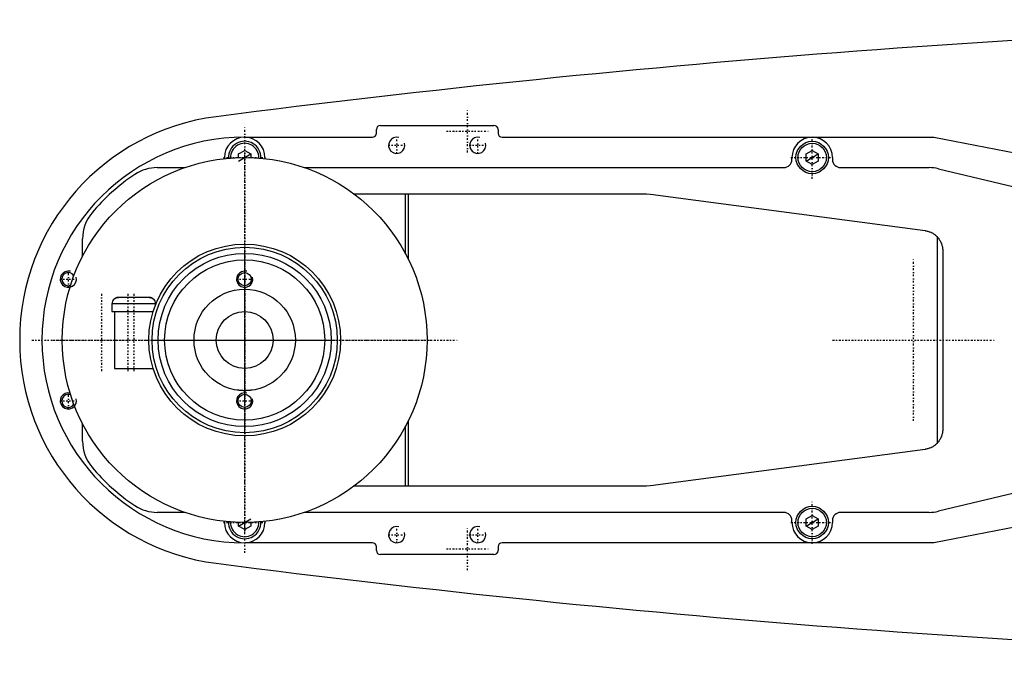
# Model space of a CAD drawing. Extents: x -705 to 186, y -120 to 120.
# Tile 1 of 3: x -705 to -463, y -79 to 79. Entities that reach past the tile are written whole.
import ezdxf

# ---------------------------------------------------------------- set-up
doc = ezdxf.new("R2010")
doc.units = 0
doc.linetypes.add('CENTER', pattern=[1.5, 0.45, -0.5, 0.05, -0.5])
for name, color, linetype in [('AM_0', 7, 'CONTINUOUS'), ('AM_10', 7, 'CONTINUOUS'), ('AM_7', 7, 'CENTER')]:
    doc.layers.add(name, color=color, linetype=linetype)

msp = doc.modelspace()

# ---------------------------------------------------------------- linework, layer by layer
at = {"layer": 'AM_0', "color": 7, "linetype": 'CONTINUOUS'}
for p, q in [((-617.5, 51), (-617.5, 51.9)), ((-616.5, 52.9), (-588.5, 52.9)), ((-587.5, 51.9), (-587.5, 51)), ((-650, 50), (-618.5, 50)), ((-586.5, 50), (-480, 50)), ((-480, 50), (-456, 45.38)), ((-651.5, 45.87), (-650, 46.73)), ((-650, 46.73), (-648.5, 45.87)), ((-511.5, 45.87), (-510, 46.73)), ((-510, 46.73), (-508.5, 45.87)), ((-655, 44.72), (-655, 45)), ((-651.5, 44.97), (-651.5, 45.87)), ((-648.5, 45.87), (-648.5, 44.97)), ((-645, 45), (-645, 44.72)), ((-515, 44.5), (-515, 45)), ((-511.5, 44.13), (-511.5, 45.87)), ((-510, 43.27), (-511.5, 44.13)), ((-508.5, 44.13), (-510, 43.27)), ((-508.5, 45.87), (-508.5, 44.13)), ((-505, 45), (-505, 44.5)), ((-671.56, 42.5), (-664.79, 42.5)), ((-635.21, 42.5), (-517, 42.5)), ((-503, 42.5), (-481.18, 42.5)), ((-478.85, 42.23), (-395.84, 22.36)), ((-623, 36), (-551.33, 36)), ((-610.3, 21.18), (-610.3, 36)), ((-609.7, 36), (-609.7, 20.03)), ((-548.68, 35.82), (-482.14, 26.96)), ((-690, 20.62), (-690, 24.92)), ((-479.14, 25.41), (-479.14, -25.41)), ((-477.8, 22), (-477.8, -22)), ((-682.26, 10), (-682.34, 10)), ((-673.58, 10.5), (-681.12, 10.5)), ((-672.36, 10), (-672.44, 10)), ((-682.73, 9), (-682.73, 7)), ((-682.73, 9), (-671.98, 9)), ((-671.98, 8.74), (-671.98, 9)), ((-682.73, 7), (-672.59, 7)), ((-682.15, 7), (-682.15, -7)), ((-682.15, -7), (-672.59, -7)), ((-690, -24.92), (-690, -20.62)), ((-610.3, -36), (-610.3, -21.18)), ((-609.7, -20.03), (-609.7, -36)), ((-395.84, -22.36), (-478.85, -42.23)), ((-482.14, -26.96), (-548.68, -35.82)), ((-551.33, -36), (-623, -36)), ((-664.79, -42.5), (-671.56, -42.5)), ((-517, -42.5), (-635.21, -42.5)), ((-511.5, -44.13), (-510, -43.27)), ((-510, -43.27), (-508.5, -44.13)), ((-481.18, -42.5), (-503, -42.5)), ((-655, -45), (-655, -44.72)), ((-651.5, -45.87), (-651.5, -44.97)), ((-650, -46.73), (-651.5, -45.87)), ((-648.5, -45.87), (-650, -46.73)), ((-648.5, -44.97), (-648.5, -45.87)), ((-645, -44.72), (-645, -45)), ((-515, -45), (-515, -44.5)), ((-511.5, -45.87), (-511.5, -44.13)), ((-510, -46.73), (-511.5, -45.87)), ((-508.5, -45.87), (-510, -46.73)), ((-508.5, -44.13), (-508.5, -45.87)), ((-505, -44.5), (-505, -45)), ((-456, -45.38), (-480, -50)), ((-618.5, -50), (-650, -50)), ((-617.5, -51.9), (-617.5, -51)), ((-587.5, -51), (-587.5, -51.9)), ((-480, -50), (-586.5, -50)), ((-588.5, -52.9), (-616.5, -52.9))]:
    msp.add_line(p, q, dxfattribs=at)
for points in [[(-551.33, 36, 0), (-550.89, 36, 0), (-550, 35.96, 0), (-549.12, 35.88, 0), (-548.68, 35.82, 0)], [(-482.14, 26.96, 0), (-482.04, 26.94, 0), (-481.86, 26.91, 0), (-481.67, 26.87, 0), (-481.58, 26.85, 0), (-481.48, 26.82, 0), (-481.3, 26.77, 0), (-481.12, 26.71, 0), (-480.94, 26.64, 0), (-480.77, 26.57, 0), (-480.59, 26.49, 0), (-480.51, 26.44, 0), (-480.42, 26.4, 0), (-480.26, 26.3, 0), (-480.09, 26.2, 0), (-479.93, 26.1, 0), (-479.78, 25.99, 0), (-479.63, 25.87, 0), (-479.56, 25.81, 0), (-479.48, 25.74, 0), (-479.34, 25.61, 0), (-479.21, 25.48, 0), (-479.14, 25.41, 0)], [(-479.14, 25.41, 0), (-479.07, 25.33, 0), (-478.93, 25.16, 0), (-478.8, 25, 0), (-478.73, 24.91, 0), (-478.67, 24.82, 0), (-478.56, 24.65, 0), (-478.45, 24.47, 0), (-478.35, 24.29, 0), (-478.26, 24.1, 0), (-478.18, 23.91, 0), (-478.14, 23.82, 0), (-478.11, 23.72, 0), (-478.04, 23.53, 0), (-477.98, 23.34, 0), (-477.93, 23.15, 0), (-477.89, 22.95, 0), (-477.86, 22.75, 0), (-477.84, 22.65, 0), (-477.84, 22.64, 0), (-477.84, 22.6, 0), (-477.83, 22.57, 0), (-477.83, 22.55, 0), (-477.83, 22.53, 0), (-477.83, 22.5, 0), (-477.82, 22.46, 0), (-477.82, 22.43, 0), (-477.82, 22.39, 0), (-477.81, 22.36, 0), (-477.81, 22.34, 0), (-477.81, 22.32, 0), (-477.81, 22.29, 0), (-477.81, 22.25, 0), (-477.8, 22.21, 0), (-477.8, 22.18, 0), (-477.8, 22.14, 0), (-477.8, 22.12, 0), (-477.8, 22.1, 0), (-477.8, 22.06, 0), (-477.8, 22.02, 0), (-477.8, 22, 0)], [(-682.26, 10, 0), (-682.24, 10.03, 0), (-682.19, 10.07, 0), (-682.14, 10.12, 0), (-682.11, 10.14, 0), (-682.08, 10.17, 0), (-682.02, 10.21, 0), (-681.96, 10.25, 0), (-681.9, 10.29, 0), (-681.84, 10.33, 0), (-681.77, 10.36, 0), (-681.74, 10.37, 0), (-681.71, 10.38, 0), (-681.65, 10.41, 0), (-681.58, 10.43, 0), (-681.51, 10.45, 0), (-681.44, 10.47, 0), (-681.37, 10.48, 0), (-681.33, 10.49, 0), (-681.29, 10.49, 0), (-681.22, 10.5, 0), (-681.15, 10.5, 0), (-681.12, 10.5, 0)], [(-681.12, 10.5, 0), (-681.15, 10.5, 0), (-681.22, 10.5, 0), (-681.29, 10.49, 0), (-681.33, 10.49, 0), (-681.37, 10.48, 0), (-681.44, 10.47, 0), (-681.51, 10.45, 0), (-681.58, 10.43, 0), (-681.65, 10.41, 0), (-681.71, 10.38, 0), (-681.74, 10.37, 0), (-681.77, 10.36, 0), (-681.84, 10.33, 0), (-681.9, 10.29, 0), (-681.96, 10.25, 0), (-682.02, 10.21, 0), (-682.08, 10.17, 0), (-682.11, 10.14, 0), (-682.14, 10.12, 0), (-682.19, 10.07, 0), (-682.24, 10.03, 0), (-682.26, 10, 0)], [(-673.58, 10.5, 0), (-673.55, 10.5, 0), (-673.48, 10.5, 0), (-673.41, 10.49, 0), (-673.37, 10.49, 0), (-673.33, 10.48, 0), (-673.26, 10.47, 0), (-673.19, 10.45, 0), (-673.12, 10.43, 0), (-673.05, 10.41, 0), (-672.99, 10.38, 0), (-672.96, 10.37, 0), (-672.93, 10.36, 0), (-672.86, 10.33, 0), (-672.8, 10.29, 0), (-672.74, 10.25, 0), (-672.68, 10.21, 0), (-672.62, 10.17, 0), (-672.59, 10.14, 0), (-672.56, 10.12, 0), (-672.51, 10.07, 0), (-672.46, 10.03, 0), (-672.44, 10, 0)], [(-672.44, 10, 0), (-672.46, 10.03, 0), (-672.51, 10.07, 0), (-672.56, 10.12, 0), (-672.59, 10.14, 0), (-672.62, 10.17, 0), (-672.68, 10.21, 0), (-672.74, 10.25, 0), (-672.8, 10.29, 0), (-672.86, 10.33, 0), (-672.93, 10.36, 0), (-672.96, 10.37, 0), (-672.99, 10.38, 0), (-673.05, 10.41, 0), (-673.12, 10.43, 0), (-673.19, 10.45, 0), (-673.26, 10.47, 0), (-673.33, 10.48, 0), (-673.37, 10.49, 0), (-673.41, 10.49, 0), (-673.48, 10.5, 0), (-673.55, 10.5, 0), (-673.58, 10.5, 0)], [(-650, -12.5, 0), (-650.01, -12.5, 0), (-650.04, -12.5, 0), (-650.07, -12.5, 0), (-650.08, -12.5, 0), (-650.1, -12.5, 0), (-650.12, -12.5, 0), (-650.15, -12.5, 0), (-650.18, -12.5, 0), (-650.2, -12.5, 0), (-650.23, -12.5, 0), (-650.25, -12.5, 0), (-650.26, -12.5, 0), (-650.29, -12.5, 0), (-650.31, -12.5, 0), (-650.34, -12.5, 0), (-650.37, -12.49, 0), (-650.4, -12.49, 0), (-650.41, -12.49, 0), (-650.42, -12.49, 0), (-650.45, -12.49, 0), (-650.48, -12.49, 0), (-650.49, -12.49, 0), (-650.51, -12.49, 0), (-650.53, -12.49, 0), (-650.56, -12.49, 0), (-650.57, -12.49, 0), (-650.59, -12.49, 0), (-650.61, -12.48, 0), (-650.64, -12.48, 0), (-650.67, -12.48, 0), (-650.69, -12.48, 0), (-650.72, -12.48, 0), (-650.73, -12.48, 0), (-650.74, -12.48, 0), (-650.77, -12.48, 0), (-650.8, -12.47, 0), (-650.82, -12.47, 0), (-650.85, -12.47, 0), (-650.87, -12.47, 0), (-650.88, -12.47, 0), (-650.9, -12.47, 0), (-650.92, -12.47, 0), (-650.94, -12.46, 0), (-650.97, -12.46, 0), (-650.99, -12.46, 0), (-651.01, -12.46, 0), (-651.03, -12.46, 0), (-651.04, -12.46, 0), (-651.06, -12.45, 0), (-651.08, -12.45, 0), (-651.1, -12.45, 0), (-651.13, -12.45, 0), (-651.15, -12.45, 0), (-651.16, -12.45, 0), (-651.17, -12.45, 0), (-651.19, -12.44, 0), (-651.21, -12.44, 0), (-651.23, -12.44, 0), (-651.25, -12.44, 0), (-651.27, -12.44, 0), (-651.28, -12.43, 0), (-651.29, -12.43, 0), (-651.31, -12.43, 0), (-651.33, -12.43, 0), (-651.34, -12.43, 0), (-651.34, -12.43, 0), (-651.36, -12.43, 0), (-651.38, -12.42, 0), (-651.39, -12.42, 0), (-651.4, -12.42, 0), (-651.41, -12.42, 0), (-651.43, -12.42, 0), (-651.45, -12.42, 0), (-651.46, -12.41, 0), (-651.48, -12.41, 0), (-651.49, -12.41, 0), (-651.5, -12.41, 0), (-651.51, -12.41, 0), (-651.53, -12.41, 0), (-651.54, -12.4, 0), (-651.56, -12.4, 0), (-651.57, -12.4, 0), (-651.58, -12.4, 0), (-651.59, -12.4, 0), (-651.6, -12.4, 0), (-651.61, -12.4, 0), (-651.63, -12.39, 0), (-651.64, -12.39, 0), (-651.65, -12.39, 0), (-651.66, -12.39, 0), (-651.67, -12.39, 0), (-651.68, -12.39, 0), (-651.69, -12.39, 0), (-651.7, -12.38, 0), (-651.71, -12.38, 0), (-651.72, -12.38, 0), (-651.73, -12.38, 0), (-651.73, -12.38, 0), (-651.74, -12.38, 0), (-651.75, -12.38, 0), (-651.76, -12.38, 0), (-651.77, -12.37, 0), (-651.78, -12.37, 0), (-651.78, -12.37, 0), (-651.78, -12.37, 0), (-651.79, -12.37, 0), (-651.8, -12.37, 0), (-651.8, -12.37, 0), (-651.81, -12.37, 0), (-651.81, -12.37, 0), (-651.82, -12.37, 0), (-651.82, -12.37, 0), (-651.82, -12.37, 0), (-651.83, -12.37, 0), (-651.83, -12.36, 0), (-651.84, -12.36, 0), (-651.84, -12.36, 0), (-651.84, -12.36, 0), (-651.85, -12.36, 0), (-651.85, -12.36, 0), (-651.85, -12.36, 0), (-651.85, -12.36, 0), (-651.86, -12.36, 0), (-651.86, -12.36, 0), (-651.86, -12.36, 0), (-651.86, -12.36, 0), (-651.86, -12.36, 0), (-651.86, -12.36, 0), (-651.86, -12.36, 0), (-651.86, -12.36, 0)], [(-648.14, -12.36, 0), (-648.14, -12.36, 0), (-648.14, -12.36, 0), (-648.14, -12.36, 0), (-648.14, -12.36, 0), (-648.14, -12.36, 0), (-648.14, -12.36, 0), (-648.14, -12.36, 0), (-648.15, -12.36, 0), (-648.15, -12.36, 0), (-648.15, -12.36, 0), (-648.15, -12.36, 0), (-648.16, -12.36, 0), (-648.16, -12.36, 0), (-648.16, -12.36, 0), (-648.17, -12.36, 0), (-648.17, -12.37, 0), (-648.18, -12.37, 0), (-648.18, -12.37, 0), (-648.18, -12.37, 0), (-648.19, -12.37, 0), (-648.19, -12.37, 0), (-648.2, -12.37, 0), (-648.2, -12.37, 0), (-648.21, -12.37, 0), (-648.22, -12.37, 0), (-648.22, -12.37, 0), (-648.22, -12.37, 0), (-648.23, -12.37, 0), (-648.24, -12.38, 0), (-648.25, -12.38, 0), (-648.26, -12.38, 0), (-648.27, -12.38, 0), (-648.27, -12.38, 0), (-648.28, -12.38, 0), (-648.29, -12.38, 0), (-648.3, -12.38, 0), (-648.31, -12.39, 0), (-648.32, -12.39, 0), (-648.33, -12.39, 0), (-648.34, -12.39, 0), (-648.35, -12.39, 0), (-648.36, -12.39, 0), (-648.37, -12.39, 0), (-648.39, -12.4, 0), (-648.4, -12.4, 0), (-648.41, -12.4, 0), (-648.42, -12.4, 0), (-648.43, -12.4, 0), (-648.44, -12.4, 0), (-648.46, -12.4, 0), (-648.47, -12.41, 0), (-648.49, -12.41, 0), (-648.5, -12.41, 0), (-648.51, -12.41, 0), (-648.52, -12.41, 0), (-648.54, -12.41, 0), (-648.55, -12.42, 0), (-648.57, -12.42, 0), (-648.59, -12.42, 0), (-648.6, -12.42, 0), (-648.61, -12.42, 0), (-648.62, -12.42, 0), (-648.64, -12.43, 0), (-648.66, -12.43, 0), (-648.66, -12.43, 0), (-648.67, -12.43, 0), (-648.69, -12.43, 0), (-648.71, -12.43, 0), (-648.72, -12.43, 0), (-648.73, -12.44, 0), (-648.75, -12.44, 0), (-648.77, -12.44, 0), (-648.79, -12.44, 0), (-648.81, -12.44, 0), (-648.83, -12.45, 0), (-648.84, -12.45, 0), (-648.85, -12.45, 0), (-648.87, -12.45, 0), (-648.9, -12.45, 0), (-648.92, -12.45, 0), (-648.94, -12.45, 0), (-648.96, -12.46, 0), (-648.97, -12.46, 0), (-648.99, -12.46, 0), (-649.01, -12.46, 0), (-649.03, -12.46, 0), (-649.06, -12.46, 0), (-649.08, -12.47, 0), (-649.1, -12.47, 0), (-649.12, -12.47, 0), (-649.13, -12.47, 0), (-649.15, -12.47, 0), (-649.18, -12.47, 0), (-649.2, -12.47, 0), (-649.23, -12.48, 0), (-649.26, -12.48, 0), (-649.27, -12.48, 0), (-649.28, -12.48, 0), (-649.31, -12.48, 0), (-649.33, -12.48, 0), (-649.36, -12.48, 0), (-649.39, -12.48, 0), (-649.41, -12.49, 0), (-649.43, -12.49, 0), (-649.44, -12.49, 0), (-649.47, -12.49, 0), (-649.49, -12.49, 0), (-649.51, -12.49, 0), (-649.52, -12.49, 0), (-649.55, -12.49, 0), (-649.58, -12.49, 0), (-649.59, -12.49, 0), (-649.6, -12.49, 0), (-649.63, -12.49, 0), (-649.66, -12.5, 0), (-649.69, -12.5, 0), (-649.71, -12.5, 0), (-649.74, -12.5, 0), (-649.75, -12.5, 0), (-649.77, -12.5, 0), (-649.8, -12.5, 0), (-649.82, -12.5, 0), (-649.85, -12.5, 0), (-649.88, -12.5, 0), (-649.9, -12.5, 0), (-649.92, -12.5, 0), (-649.93, -12.5, 0), (-649.96, -12.5, 0), (-649.99, -12.5, 0), (-650, -12.5, 0)], [(-477.8, -22, 0), (-477.8, -22.02, 0), (-477.8, -22.06, 0), (-477.8, -22.1, 0), (-477.8, -22.12, 0), (-477.8, -22.14, 0), (-477.8, -22.18, 0), (-477.8, -22.21, 0), (-477.81, -22.25, 0), (-477.81, -22.29, 0), (-477.81, -22.32, 0), (-477.81, -22.34, 0), (-477.81, -22.36, 0), (-477.82, -22.39, 0), (-477.82, -22.43, 0), (-477.82, -22.46, 0), (-477.83, -22.5, 0), (-477.83, -22.53, 0), (-477.83, -22.55, 0), (-477.83, -22.57, 0), (-477.84, -22.6, 0), (-477.84, -22.64, 0), (-477.84, -22.65, 0), (-477.86, -22.75, 0), (-477.89, -22.95, 0), (-477.93, -23.15, 0), (-477.98, -23.34, 0), (-478.04, -23.53, 0), (-478.11, -23.72, 0), (-478.14, -23.82, 0), (-478.18, -23.91, 0), (-478.26, -24.1, 0), (-478.35, -24.29, 0), (-478.45, -24.47, 0), (-478.56, -24.65, 0), (-478.67, -24.82, 0), (-478.73, -24.91, 0), (-478.8, -25, 0), (-478.93, -25.16, 0), (-479.07, -25.33, 0), (-479.14, -25.41, 0)], [(-479.14, -25.41, 0), (-479.21, -25.48, 0), (-479.34, -25.61, 0), (-479.48, -25.74, 0), (-479.56, -25.81, 0), (-479.63, -25.87, 0), (-479.78, -25.99, 0), (-479.93, -26.1, 0), (-480.09, -26.2, 0), (-480.26, -26.3, 0), (-480.42, -26.4, 0), (-480.51, -26.44, 0), (-480.59, -26.49, 0), (-480.77, -26.57, 0), (-480.94, -26.64, 0), (-481.12, -26.71, 0), (-481.3, -26.77, 0), (-481.48, -26.82, 0), (-481.58, -26.85, 0), (-481.67, -26.87, 0), (-481.86, -26.91, 0), (-482.04, -26.94, 0), (-482.14, -26.96, 0)], [(-548.68, -35.82, 0), (-549.12, -35.88, 0), (-550, -35.96, 0), (-550.89, -36, 0), (-551.33, -36, 0)]]:
    msp.add_polyline3d(points, dxfattribs=at)
for centre, radius in [((-510, 45), 4), ((-510, 45), 3.5), ((-650, 0), 45), ((-650, 0), 23.65), ((-650, 0), 22.85), ((-650, 0), 21.35), ((-650, 0), 19.75), ((-650, 15), 1.62), ((-650, 0), 12.5), ((-650, 0), 7), ((-650, -15), 1.62), ((-510, -45), 4), ((-510, -45), 3.5)]:
    msp.add_circle(centre, radius, dxfattribs=at)
for centre, radius, start, end in [((-273.05, -2920.27), 3000, 91.28464, 97.35313), ((-650, 0), 55.5, 97.2532, 262.7468), ((-616.5, 51.9), 1, 90, 180), ((-588.5, 51.9), 1, 0, 90), ((-650, 0), 50, 90, 270), ((-650, 45), 5, 0, 180), ((-650, 45), 4, 357.4527, 182.5473), ((-618.5, 51), 1, 270, 0), ((-586.5, 51), 1, 180, 270), ((-510, 45), 5, 0, 180), ((-650, 45), 3.5, 357.7713, 182.2287), ((-517, 44.5), 2, 270, 0), ((-503, 44.5), 2, 180, 270), ((-671.56, 32.5), 10, 90, 123.5573), ((-481.18, 32.5), 10, 76.5442, 90), ((-650, 0), 49, 123.5573, 140.2849), ((-680, 24.92), 10, 140.2849, 180), ((-693.5, 15), 1.62, 31.4794, 290.4694), ((-681.22, 9), 1.5, 138.1897, 180), ((-673.48, 9), 1.5, 0, 41.8103), ((-693.5, -15), 1.62, 69.5306, 328.5206), ((-680, -24.92), 10, 180, 219.7151), ((-650, 0), 49, 219.7151, 236.4427), ((-671.56, -32.5), 10, 236.4427, 270), ((-517, -44.5), 2, 0, 90), ((-503, -44.5), 2, 90, 180), ((-481.18, -32.5), 10, 270, 283.4558), ((-650, -45), 5, 180, 0), ((-650, -45), 4, 177.4527, 2.5473), ((-650, -45), 3.5, 177.7713, 2.2287), ((-510, -45), 5, 180, 0), ((-618.5, -51), 1, 0, 90), ((-586.5, -51), 1, 90, 180), ((-616.5, -51.9), 1, 180, 270), ((-588.5, -51.9), 1, 270, 0), ((-273.05, 2920.27), 3000, 262.64687, 268.71536)]:
    msp.add_arc(centre, radius, start, end, dxfattribs=at)
at = {"layer": 'AM_10', "color": 7, "linetype": 'CONTINUOUS'}
for p, q in [((-651.5, 44.13), (-648.5, 45.87)), ((-511.5, 44.13), (-508.5, 45.87)), ((-651.5, -45.87), (-648.5, -44.13)), ((-511.5, -45.87), (-508.5, -44.13))]:
    msp.add_line(p, q, dxfattribs=at)
for centre in [(-612.5, 48), (-592.5, 48), (-693.5, 15), (-650, 15), (-693.5, -15), (-650, -15), (-612.5, -48), (-592.5, -48)]:
    msp.add_arc(centre, 2, 75, 15, dxfattribs=at)
at = {"layer": 'AM_7', "color": 4, "linetype": 'CENTER'}
for p, q in [((-595, 46.25), (-595, 56.75)), ((-650, -52.5), (-650, 52.5)), ((-600.25, 51.5), (-589.75, 51.5)), ((-612.5, 45.9), (-612.5, 50.1)), ((-592.5, 45.9), (-592.5, 50.1)), ((-510, 39.75), (-510, 50.25)), ((-650, -47.25), (-650, 47.25)), ((-614.6, 48), (-610.4, 48)), ((-594.6, 48), (-590.4, 48)), ((-655.25, 45), (-644.75, 45)), ((-515.25, 45), (-504.75, 45)), ((-650, -33.23), (-650, 33.23)), ((-650, -25.57), (-650, 25.57)), ((-650, -22.05), (-650, 22.05)), ((-485, -19.95), (-485, 19.95)), ((-693.5, 12.9), (-693.5, 17.1)), ((-695.6, 15), (-691.4, 15)), ((-652.1, 15), (-647.9, 15)), ((-685.35, 11.38), (-685.35, -7.87)), ((-678.85, 11.38), (-678.85, -7.87)), ((-678.85, 11.38), (-678.85, -7.87)), ((-677.35, 11.38), (-677.35, -7.87)), ((-697.25, 0), (-602.75, 0)), ((-683.23, 0), (-616.77, 0)), ((-675.57, 0), (-624.43, 0)), ((-672.05, 0), (-627.95, 0)), ((-504.95, 0), (-465.05, 0)), ((-702.5, 0), (-597.5, 0)), ((-693.5, -17.1), (-693.5, -12.9)), ((-695.6, -15), (-691.4, -15)), ((-652.1, -15), (-647.9, -15)), ((-510, -50.25), (-510, -39.75)), ((-655.25, -45), (-644.75, -45)), ((-612.5, -50.1), (-612.5, -45.9)), ((-592.5, -50.1), (-592.5, -45.9)), ((-515.25, -45), (-504.75, -45)), ((-614.6, -48), (-610.4, -48)), ((-595, -56.75), (-595, -46.25)), ((-594.6, -48), (-590.4, -48)), ((-600.25, -51.5), (-589.75, -51.5))]:
    msp.add_line(p, q, dxfattribs=at)

doc.saveas('drawing.dxf')
